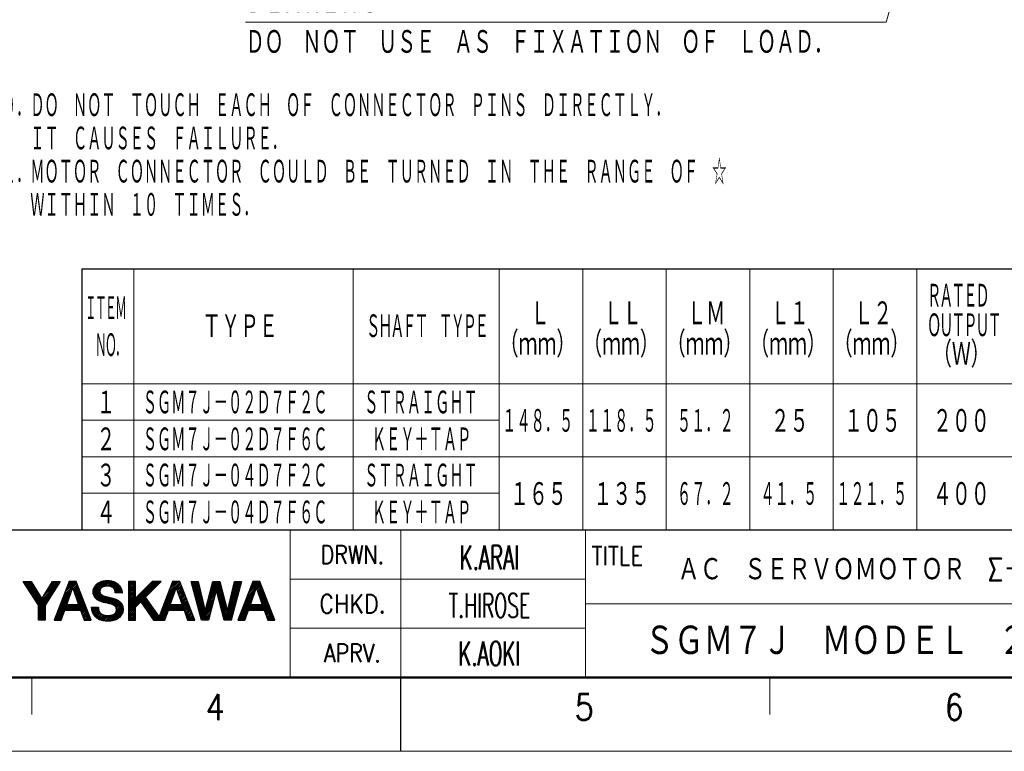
# Model space of a CAD drawing. Header units: millimetres. Extents: x 0 to 594, y 0 to 420.
# Tile 68 of 132: x 224 to 413, y 0 to 140. Entities that reach past the tile are written whole.
import ezdxf

# ---------------------------------------------------------------- set-up
doc = ezdxf.new("R2010")
doc.units = ezdxf.units.MM
doc.header["$LTSCALE"] = 0.257233
doc.layers.add('NoLayerName_001', color=7, linetype='Continuous')
doc.styles.get("Standard").update_dxf_attribs({"font": 'txt', "bigfont": 'extfont2'})
doc.dimstyles.get("Standard").update_dxf_attribs({"dimtxt": 2.5, "dimasz": 2.5, "dimexe": 1, "dimexo": 1, "dimtad": 1, "dimdec": 3, "dimzin": 0, "dimdsep": 46, "dimtxsty": 'Standard', "dimcen": 2.5, "dimadec": 3, "dimazin": 0, "dimtfac": 0.75, "dimtdec": 3, "dimtmove": 0, "dimatfit": 3, "dimfxl": 1, "dimarcsym": 0})

# ---------------------------------------------------------------- blocks, each defined once
blk = doc.blocks.new('DIM_0003')
at = {"color": 3, "linetype": 'Continuous', "lineweight": 13}
for points in [[(116.22, 49.37), (132.82, 41.43), (122.75, 6.36), (0, 6.36)], [(117.89, 47.94), (116.22, 49.37), (118.38, 48.97)]]:
    blk.add_lwpolyline(points, dxfattribs=at)
at = {"color": 3, "linetype": 'Continuous', "lineweight": 13, "width": 0.666667}
for s, height, p in [('ＢＥＡＲＩＮＧ', 4.95, (0, 7.78)), ('ＤＯ\u3000ＮＯＴ\u3000ＵＳＥ\u3000ＡＳ\u3000ＦＩＸＡＴＩＯＮ\u3000ＯＦ\u3000ＬＯＡＤ．', 4.9498, (0, 0))]:
    blk.add_text(s, height=height, dxfattribs=at).set_placement(p)
blk = doc.blocks.new('JZB_0004')
at = {"layer": 'NoLayerName_001', "color": 3, "lineweight": 13}
for s, insert, char_height, attachment_point in [('\\A1;\\W0.6000;K.ARAI', (84.82, 14.64), 3.27, 5), ("\\A1;\\W0.6383;JUN.09,'15", (237.32, 14.64), 4, 5), ('\\A1;\\W0.8333;ＡＣ\u3000ＳＥＲＶＯＭＯＴＯＲ\u3000Σ－７\u3000ＳＥＲＩＥＳ', (110.32, 13.01), 3.27, 4), ('\\A1;\\W0.5714;T.HIROSE', (84.82, 8.14), 3.27, 5), ('\\A1;\\W0.5593;900-180-717', (234.82, 4.89), 5.82, 5), ('\\A1;\\W0.8333;ＳＧＭ７Ｊ\u3000ＭＯＤＥＬ\u3000２００，４００Ｗ', (145.82, 3.26), 4.36, 5), ('\\A1;\\W0.7500;1', (0.82, 1.64), 3.27, 5), ('\\A1;\\W0.6818;√2', (6.82, 1.64), 3.27, 5), ('\\A1;\\W0.6000;K.AOKI', (84.82, 1.64), 3.27, 5)]:
    blk.add_mtext(s, dxfattribs=dict(at, insert=insert, char_height=char_height, attachment_point=attachment_point))

msp = doc.modelspace()

# ---------------------------------------------------------------- linework, layer by layer
at = {"layer": 'NoLayerName_001', "color": 7, "linetype": 'Continuous', "lineweight": 25}
for p, q in [((235.8331, 92.4268), (235.8331, 42.4268)), ((235.8331, 92.4268), (579.8331, 92.4268)), ((35.3557, 42.4268), (579.8331, 42.4268)), ((224.638, 32.527), (226.1547, 32.527)), ((227.5509, 28.0202), (224.638, 32.527)), ((224.6863, 32.4523), (224.7611, 32.527)), ((224.8041, 32.2701), (225.0611, 32.527)), ((224.9219, 32.0878), (225.3611, 32.527)), ((225.0397, 31.9056), (225.6611, 32.527)), ((225.1574, 31.7234), (225.9611, 32.527)), ((225.2752, 31.5412), (226.195, 32.4609)), ((225.393, 31.3589), (226.3085, 32.2745)), ((225.5108, 31.1767), (226.422, 32.088)), ((226.1547, 32.527), (228.1784, 29.2034)), ((227.3952, 28.2611), (231.6596, 32.5255)), ((228.1784, 29.2034), (230.2116, 32.5263)), ((228.4005, 29.5664), (231.3597, 32.5257)), ((231.7234, 32.5254), (228.8502, 28.0244)), ((228.8735, 30.3394), (231.0599, 32.5258)), ((229.3464, 31.1123), (230.7601, 32.526)), ((229.8194, 31.8853), (230.4603, 32.5262)), ((230.2116, 32.5263), (231.7234, 32.5254)), ((233.4107, 32.5254), (230.5482, 25.1121)), ((232.2477, 29.5136), (234.9239, 32.1897)), ((232.4364, 30.0023), (234.8403, 32.4061)), ((232.6251, 30.491), (234.6596, 32.5255)), ((232.8138, 30.9797), (234.3596, 32.5255)), ((233.0025, 31.4684), (234.0596, 32.5255)), ((233.1912, 31.9571), (233.7596, 32.5255)), ((233.3799, 32.4458), (233.4596, 32.5254)), ((234.7941, 32.5255), (233.4107, 32.5254)), ((237.6581, 25.113), (234.7941, 32.5255)), ((238.0251, 30.4909), (240.2076, 32.6734)), ((238.0403, 30.8061), (239.8367, 32.6025)), ((238.0515, 30.2173), (240.5279, 32.6937)), ((238.1136, 29.9794), (240.8389, 32.7047)), ((238.1345, 31.2003), (239.4041, 32.4699)), ((239.957, 31.5228), (241.1186, 32.6844)), ((240.3431, 31.609), (241.3893, 32.6551)), ((240.6754, 31.6412), (241.6355, 32.6013)), ((240.967, 31.6328), (241.8676, 32.5334)), ((241.2202, 31.586), (242.0846, 32.4504)), ((241.4528, 31.5186), (242.2909, 32.3567)), ((241.6567, 31.4225), (242.4791, 32.2449)), ((241.8293, 31.2951), (242.6605, 32.1263)), ((246.124, 32.5256), (244.8237, 32.5256)), ((244.8237, 32.5256), (244.8237, 25.112)), ((244.8237, 32.4895), (244.8598, 32.5256)), ((244.8237, 32.1895), (245.1598, 32.5256)), ((244.8237, 31.8895), (245.4598, 32.5256)), ((244.8237, 31.5895), (245.7598, 32.5256)), ((244.8237, 31.2895), (246.0598, 32.5256)), ((244.8237, 27.9894), (249.3598, 32.5256)), ((244.8237, 27.6894), (249.6598, 32.5256)), ((244.8237, 27.3894), (249.9598, 32.5256)), ((244.8237, 27.0894), (250.2598, 32.5256)), ((244.8237, 26.7894), (250.5598, 32.5256)), ((244.8237, 26.4894), (250.8598, 32.5256)), ((244.8237, 30.9895), (246.124, 32.2898)), ((246.124, 29.3208), (246.124, 32.5256)), ((249.3082, 32.5256), (246.124, 29.3208)), ((248.0573, 29.5366), (251.0282, 32.5256)), ((251.0282, 32.5256), (249.3082, 32.5256)), ((253.2521, 32.5254), (250.6674, 25.832)), ((252.115, 29.5806), (254.7537, 32.2194)), ((252.3037, 30.0694), (254.6701, 32.4358)), ((252.4924, 30.5581), (254.4598, 32.5255)), ((252.6811, 31.0468), (254.1598, 32.5255)), ((252.8699, 31.5356), (253.8598, 32.5255)), ((253.0586, 32.0243), (253.5598, 32.5255)), ((253.2473, 32.513), (253.2597, 32.5254)), ((254.6354, 32.5255), (253.2521, 32.5254)), ((257.4994, 25.113), (254.6354, 32.5255)), ((256.7889, 32.5256), (258.1186, 32.5256)), ((258.7541, 25.1121), (256.7889, 32.5256)), ((256.8038, 32.4695), (256.8599, 32.5256)), ((256.8667, 32.2323), (257.1599, 32.5256)), ((256.9295, 31.9952), (257.4599, 32.5256)), ((256.9924, 31.758), (257.7599, 32.5256)), ((257.0552, 31.5209), (258.0599, 32.5256)), ((257.1181, 31.2838), (258.165, 32.3306)), ((257.181, 31.0466), (258.2226, 32.0883)), ((258.1186, 32.5256), (259.4667, 26.8577)), ((259.4884, 26.8577), (260.9669, 32.5256)), ((260.4047, 30.3703), (262.3452, 32.3108)), ((260.5105, 30.7762), (262.26, 32.5256)), ((260.6164, 31.182), (261.96, 32.5256)), ((260.7223, 31.5879), (261.66, 32.5256)), ((260.8282, 31.9938), (261.36, 32.5256)), ((260.934, 32.3997), (261.06, 32.5256)), ((260.9669, 32.5256), (262.2893, 32.5256)), ((262.2893, 32.5256), (263.7627, 26.8577)), ((263.7892, 26.8594), (265.1337, 32.5256)), ((266.4665, 32.5256), (264.49, 25.1121)), ((264.6277, 30.3933), (266.3598, 32.1254)), ((264.7211, 30.7867), (266.46, 32.5256)), ((264.8144, 31.18), (266.16, 32.5256)), ((264.9078, 31.5733), (265.86, 32.5256)), ((265.0011, 31.9667), (265.56, 32.5256)), ((265.0944, 32.36), (265.26, 32.5256)), ((265.1337, 32.5256), (266.4665, 32.5256)), ((268.6058, 32.5254), (265.7433, 25.1121)), ((267.5024, 29.6679), (270.0926, 32.2581)), ((267.6911, 30.1567), (270.009, 32.4745)), ((267.8798, 30.6454), (269.76, 32.5255)), ((268.0685, 31.1341), (269.4599, 32.5255)), ((268.2572, 31.6228), (269.1599, 32.5255)), ((268.4459, 32.1115), (268.8599, 32.5255)), ((269.9892, 32.5255), (268.6058, 32.5254)), ((272.8531, 25.113), (269.9892, 32.5255)), ((225.6285, 30.9945), (226.5356, 31.9015)), ((225.7463, 30.8123), (226.6491, 31.7151)), ((225.8641, 30.63), (226.7626, 31.5286)), ((225.9819, 30.4478), (226.8762, 31.3421)), ((226.0997, 30.2656), (226.9897, 31.1557)), ((226.2174, 30.0834), (227.1032, 30.9692)), ((226.3352, 29.9011), (227.2168, 30.7827)), ((226.453, 29.7189), (227.3303, 30.5962)), ((226.5708, 29.5367), (227.4439, 30.4098)), ((226.6885, 29.3545), (227.5574, 30.2233)), ((227.513, 28.0789), (231.3065, 31.8724)), ((227.5509, 27.8168), (230.777, 31.0429)), ((227.5509, 27.5168), (230.2475, 30.2134)), ((231.8703, 28.5361), (233.8194, 30.4853)), ((232.059, 29.0249), (233.9837, 30.9495)), ((232.9629, 28.064), (234.0891, 31.2476)), ((234.0891, 31.2476), (234.1159, 31.2476)), ((234.1159, 31.2476), (235.2375, 28.064)), ((234.1591, 31.125), (235.0075, 31.9733)), ((234.2373, 30.9032), (235.0911, 31.7569)), ((234.3154, 30.6813), (235.1747, 31.5406)), ((234.3936, 30.4595), (235.2583, 31.3242)), ((234.4718, 30.2376), (235.3419, 31.1078)), ((234.5499, 30.0158), (235.4255, 30.8914)), ((234.6281, 29.7939), (235.5091, 30.675)), ((234.7062, 29.5721), (235.5927, 30.4586)), ((234.7844, 29.3502), (235.6763, 30.2422)), ((238.19, 29.7559), (239.3611, 30.927)), ((238.2974, 29.5632), (239.3181, 30.5839)), ((238.4233, 29.3891), (239.3712, 30.337)), ((241.9808, 31.1466), (242.8211, 31.9869)), ((242.1069, 30.9727), (242.9769, 31.8427)), ((242.192, 30.7578), (243.1094, 31.6752)), ((242.2434, 30.5092), (243.2367, 31.5025)), ((242.364, 30.3298), (243.339, 31.3048)), ((242.6636, 30.3294), (243.4314, 31.0972)), ((242.9632, 30.329), (243.4993, 30.865)), ((243.2628, 30.3285), (243.5441, 30.6098)), ((243.5623, 30.3281), (243.5698, 30.3355)), ((244.8237, 30.6895), (246.124, 31.9898)), ((244.8237, 30.3895), (246.124, 31.6898)), ((244.8237, 30.0895), (246.124, 31.3898)), ((244.8237, 29.7895), (246.124, 31.0898)), ((244.8237, 29.4895), (246.124, 30.7898)), ((244.8237, 29.1895), (246.124, 30.4898)), ((244.8237, 28.8895), (246.124, 30.1897)), ((251.7375, 28.6032), (253.6834, 30.549)), ((251.9262, 29.0919), (253.8476, 31.0133)), ((252.8041, 28.064), (253.9305, 31.2476)), ((253.9305, 31.2476), (253.9573, 31.2476)), ((253.9573, 31.2476), (255.0789, 28.064)), ((253.9898, 31.1554), (254.8373, 32.003)), ((254.0679, 30.9336), (254.9209, 31.7866)), ((254.1461, 30.7118), (255.0045, 31.5702)), ((254.2242, 30.4899), (255.0881, 31.3538)), ((254.3024, 30.2681), (255.1717, 31.1374)), ((254.3806, 30.0462), (255.2554, 30.921)), ((254.4587, 29.8244), (255.339, 30.7046)), ((254.5369, 29.6025), (255.4226, 30.4882)), ((254.615, 29.3807), (255.5062, 30.2718)), ((257.2438, 30.8095), (258.2803, 31.8459)), ((257.3067, 30.5723), (258.3379, 31.6036)), ((257.3696, 30.3352), (258.3956, 31.3612)), ((257.4324, 30.0981), (258.4532, 31.1188)), ((257.4953, 29.8609), (258.5109, 30.8765)), ((257.5581, 29.6238), (258.5685, 30.6341)), ((257.621, 29.3866), (258.6261, 30.3918)), ((259.9812, 28.7468), (261.47, 30.2356)), ((260.0871, 29.1527), (261.5802, 30.6459)), ((261.6168, 30.782), (260.0936, 25.1121)), ((260.1929, 29.5585), (262.4689, 31.8346)), ((260.2988, 29.9644), (262.4071, 32.0727)), ((261.6385, 30.782), (261.6168, 30.782)), ((263.1434, 25.1121), (261.6385, 30.782)), ((261.6548, 30.7204), (262.5308, 31.5965)), ((261.7177, 30.4833), (262.5927, 31.3583)), ((261.7807, 30.2463), (262.6546, 31.1202)), ((261.8436, 30.0092), (262.7165, 30.8821)), ((261.9065, 29.7721), (262.7784, 30.644)), ((261.9695, 29.535), (262.8403, 30.4059)), ((264.2544, 28.82), (265.9236, 30.4892)), ((264.3477, 29.2133), (266.0327, 30.8982)), ((264.4411, 29.6066), (266.1417, 31.3073)), ((264.5344, 30), (266.2508, 31.7164)), ((267.125, 28.6905), (269.0664, 30.6319)), ((267.3137, 29.1792), (269.2306, 31.0962)), ((268.1579, 28.064), (269.2842, 31.2476)), ((269.2842, 31.2476), (269.3111, 31.2476)), ((269.3111, 31.2476), (270.4326, 28.064)), ((269.3296, 31.1951), (270.1762, 32.0417)), ((269.4077, 30.9733), (270.2598, 31.8253)), ((269.4859, 30.7514), (270.3434, 31.6089)), ((269.5641, 30.5296), (270.427, 31.3925)), ((269.6422, 30.3077), (270.5106, 31.1761)), ((269.7204, 30.0859), (270.5942, 30.9597)), ((269.7985, 29.864), (270.6778, 30.7433)), ((269.8767, 29.6422), (270.7614, 30.5269)), ((269.9548, 29.4203), (270.845, 30.3105)), ((226.8063, 29.1722), (227.6709, 30.0368)), ((226.9241, 28.99), (227.7845, 29.8504)), ((227.0419, 28.8078), (227.898, 29.6639)), ((227.1597, 28.6256), (228.0115, 29.4774)), ((227.2774, 28.4433), (228.1251, 29.291)), ((227.5509, 27.2168), (229.718, 29.3839)), ((227.5509, 26.9168), (229.1885, 28.5544)), ((231.1154, 26.5813), (233.1626, 28.6284)), ((231.3042, 27.07), (233.3268, 29.0926)), ((231.4929, 27.5587), (233.491, 29.5569)), ((231.6816, 28.0474), (233.6552, 30.0211)), ((234.2967, 27.0625), (236.178, 28.9438)), ((234.5967, 27.0625), (236.2616, 28.7274)), ((234.8625, 29.1284), (235.7599, 30.0258)), ((234.8967, 27.0625), (236.3452, 28.511)), ((234.9407, 28.9065), (235.8435, 29.8094)), ((235.0189, 28.6847), (235.9272, 29.593)), ((235.097, 28.4628), (236.0108, 29.3766)), ((235.1752, 28.241), (236.0944, 29.1602)), ((238.564, 29.2298), (239.4852, 30.151)), ((238.7301, 29.0959), (239.6399, 30.0057)), ((238.9012, 28.967), (239.8269, 29.8927)), ((239.0991, 28.8649), (240.0296, 29.7954)), ((239.2971, 28.7629), (240.249, 29.7148)), ((239.5193, 28.6851), (240.481, 29.6468)), ((239.7415, 28.6073), (240.7193, 29.5851)), ((239.9786, 28.5444), (240.9599, 29.5257)), ((240.2204, 28.4862), (241.2011, 29.4669)), ((240.4631, 28.4289), (241.4403, 29.4061)), ((240.712, 28.3778), (241.6775, 29.3432)), ((240.9548, 28.3206), (241.9147, 29.2804)), ((241.1951, 28.2609), (242.1401, 29.2059)), ((241.434, 28.1998), (242.3592, 29.125)), ((241.6521, 28.1179), (242.5705, 29.0363)), ((241.8695, 28.0352), (242.7659, 28.9317)), ((242.0565, 27.9223), (242.9532, 28.819)), ((242.2235, 27.7893), (243.1216, 28.6873)), ((242.3573, 27.623), (243.2762, 28.542)), ((242.4427, 27.4084), (243.4147, 28.3804)), ((244.8237, 28.5894), (246.124, 29.8897)), ((244.8237, 28.2894), (246.124, 29.5897)), ((246.124, 27.5914), (247.1738, 28.6476)), ((247.1738, 28.6476), (249.6108, 25.1121)), ((247.2179, 28.5836), (248.1042, 29.4699)), ((247.3403, 28.406), (248.2282, 29.294)), ((247.4627, 28.2285), (248.3522, 29.118)), ((247.5852, 28.0509), (248.4762, 28.942)), ((247.7076, 27.8733), (248.6002, 28.766)), ((247.83, 27.6957), (248.7242, 28.59)), ((247.9524, 27.5181), (248.8483, 28.414)), ((250.6674, 25.832), (248.0573, 29.5366)), ((250.9826, 26.6483), (253.0263, 28.692)), ((251.1713, 27.137), (253.1906, 29.1562)), ((251.3601, 27.6257), (253.3548, 29.6205)), ((251.5488, 28.1145), (253.5191, 30.0848)), ((254.0969, 27.0625), (256.0078, 28.9735)), ((254.3969, 27.0625), (256.0914, 28.7571)), ((254.6932, 29.1589), (255.5898, 30.0554)), ((254.6969, 27.0625), (256.1751, 28.5407)), ((254.7714, 28.937), (255.6734, 29.839)), ((254.8495, 28.7152), (255.757, 29.6227)), ((254.9277, 28.4933), (255.8406, 29.4063)), ((254.9969, 27.0625), (256.2587, 28.3243)), ((255.0059, 28.2715), (255.9242, 29.1899)), ((257.6839, 29.1495), (258.6838, 30.1494)), ((257.7467, 28.9124), (258.7414, 29.9071)), ((257.8096, 28.6752), (258.7991, 29.6647)), ((257.8725, 28.4381), (258.8567, 29.4223)), ((257.9353, 28.2009), (258.9144, 29.18)), ((257.9982, 27.9638), (258.972, 28.9376)), ((258.0611, 27.7267), (259.0297, 28.6953)), ((258.1239, 27.4895), (259.0873, 28.4529)), ((259.5577, 27.1233), (261.0293, 28.5948)), ((259.6636, 27.5292), (261.1395, 29.005)), ((259.7694, 27.935), (261.2497, 29.4152)), ((259.8753, 28.3409), (261.3598, 29.8254)), ((262.0324, 29.298), (262.9022, 30.1678)), ((262.0953, 29.0609), (262.9641, 29.9297)), ((262.1582, 28.8238), (263.026, 29.6916)), ((262.2212, 28.5867), (263.0879, 29.4535)), ((262.2841, 28.3497), (263.1498, 29.2154)), ((262.347, 28.1126), (263.2117, 28.9773)), ((262.4099, 27.8755), (263.2736, 28.7392)), ((262.4729, 27.6384), (263.3355, 28.5011)), ((262.9133, 25.9789), (265.3783, 28.4438)), ((263.8811, 27.2466), (265.4874, 28.8529)), ((263.9744, 27.6399), (265.5964, 29.262)), ((264.0677, 28.0333), (265.7055, 29.671)), ((264.1611, 28.4266), (265.8145, 30.0801)), ((266.1815, 26.247), (268.2452, 28.3107)), ((266.3702, 26.7357), (268.4095, 28.775)), ((266.5589, 27.2244), (268.5737, 29.2392)), ((266.7476, 27.7131), (268.7379, 29.7035)), ((266.9363, 28.2018), (268.9022, 30.1677)), ((269.697, 27.0625), (271.4303, 28.7957)), ((269.997, 27.0625), (271.5139, 28.5794)), ((270.033, 29.1985), (270.9286, 30.0941)), ((270.1111, 28.9766), (271.0122, 29.8777)), ((270.1893, 28.7548), (271.0958, 29.6613)), ((270.2674, 28.5329), (271.1794, 29.4449)), ((270.297, 27.0625), (271.5975, 28.363)), ((270.3456, 28.3111), (271.263, 29.2285)), ((270.4237, 28.0892), (271.3467, 29.0121)), ((227.5509, 25.112), (227.5509, 28.0202)), ((227.5509, 26.6168), (228.8502, 27.9161)), ((227.5509, 26.3168), (228.8502, 27.6161)), ((227.5509, 26.0168), (228.8502, 27.3161)), ((227.5509, 25.7168), (228.8502, 27.0161)), ((227.5509, 25.4168), (228.8502, 26.7161)), ((227.5509, 25.1168), (228.8502, 26.4161)), ((228.8502, 28.0244), (228.8502, 25.112)), ((230.5493, 25.1152), (233.4982, 28.064)), ((230.738, 25.6039), (233.1982, 28.064)), ((230.8463, 25.1121), (232.5056, 26.7714)), ((230.9267, 26.0926), (232.9983, 28.1642)), ((231.9187, 25.1121), (232.6086, 27.0625)), ((232.6086, 27.0625), (235.5904, 27.0625)), ((232.7967, 27.0625), (233.7982, 28.064)), ((235.2375, 28.064), (232.9629, 28.064)), ((233.0967, 27.0625), (234.0982, 28.064)), ((233.3967, 27.0625), (234.3982, 28.064)), ((233.6967, 27.0625), (234.6982, 28.064)), ((233.9967, 27.0625), (234.9982, 28.064)), ((235.1967, 27.0625), (236.4288, 28.2946)), ((235.4967, 27.0625), (236.5124, 28.0782)), ((235.5904, 27.0625), (236.2771, 25.113)), ((235.6441, 26.9099), (236.596, 27.8618)), ((235.7223, 26.6881), (236.6796, 27.6454)), ((235.8004, 26.4662), (236.7632, 27.429)), ((235.8786, 26.2444), (236.8468, 27.2127)), ((235.9567, 26.0225), (236.9305, 26.9963)), ((236.0349, 25.8007), (237.0141, 26.7799)), ((236.113, 25.5788), (237.0977, 26.5635)), ((237.7327, 27.4985), (237.8201, 27.5859)), ((237.7614, 27.2272), (238.1201, 27.5859)), ((237.7998, 26.9656), (238.4201, 27.5859)), ((237.8701, 26.7359), (238.7201, 27.5859)), ((237.9443, 26.5101), (239.0201, 27.5859)), ((238.0492, 26.315), (239.057, 27.3228)), ((238.1547, 26.1205), (239.103, 27.0688)), ((238.2884, 25.9542), (239.1848, 26.8505)), ((238.4222, 25.788), (239.3001, 26.6659)), ((238.5827, 25.6485), (239.4352, 26.501)), ((240.8693, 24.935), (243.6978, 27.7636)), ((241.1948, 24.9605), (243.7455, 27.5112)), ((241.5327, 24.9985), (243.7694, 27.2352)), ((241.9126, 25.0783), (243.757, 26.9227)), ((242.3629, 25.2287), (243.6671, 26.5328)), ((242.4025, 26.7682), (243.6305, 27.9962)), ((242.4664, 27.1321), (243.5285, 28.1943)), ((244.8237, 26.1894), (246.124, 27.4897)), ((244.8237, 25.8894), (246.124, 27.1897)), ((244.8237, 25.5894), (246.124, 26.8897)), ((244.8237, 25.2894), (246.124, 26.5897)), ((246.124, 25.112), (246.124, 27.5914)), ((248.0748, 27.3405), (248.9723, 28.238)), ((248.1972, 27.1629), (249.0963, 28.062)), ((248.3196, 26.9853), (249.2203, 27.886)), ((248.442, 26.8077), (249.3443, 27.71)), ((248.5644, 26.6301), (249.4683, 27.534)), ((248.6869, 26.4525), (249.5923, 27.358)), ((248.8093, 26.2749), (249.7163, 27.182)), ((248.9317, 26.0974), (249.8403, 27.006)), ((249.0541, 25.9198), (249.9643, 26.83)), ((249.1765, 25.7422), (250.0883, 26.654)), ((249.2989, 25.5646), (250.2123, 26.478)), ((250.0465, 25.1121), (252.9984, 28.064)), ((250.3465, 25.1121), (253.2984, 28.064)), ((250.6465, 25.1121), (252.3696, 26.8352)), ((250.7939, 26.1596), (252.862, 28.2277)), ((251.76, 25.1121), (252.45, 27.0625)), ((252.45, 27.0625), (255.4317, 27.0625)), ((252.5969, 27.0625), (253.5984, 28.064)), ((255.0789, 28.064), (252.8041, 28.064)), ((252.8969, 27.0625), (253.8984, 28.064)), ((253.1969, 27.0625), (254.1984, 28.064)), ((253.4969, 27.0625), (254.4984, 28.064)), ((253.7969, 27.0625), (254.7984, 28.064)), ((255.2969, 27.0625), (256.3423, 28.1079)), ((255.4317, 27.0625), (256.1185, 25.113)), ((255.4748, 26.9404), (256.4259, 27.8915)), ((255.5529, 26.7185), (256.5095, 27.6751)), ((255.6311, 26.4967), (256.5931, 27.4587)), ((255.7092, 26.2748), (256.6767, 27.2423)), ((255.7874, 26.053), (256.7603, 27.0259)), ((255.8655, 25.8311), (256.8439, 26.8095)), ((255.9437, 25.6093), (256.9275, 26.5931)), ((258.1868, 27.2524), (259.1449, 28.2105)), ((258.2496, 27.0152), (259.2026, 27.9682)), ((258.3125, 26.7781), (259.2602, 27.7258)), ((258.3754, 26.541), (259.3179, 27.4835)), ((258.4382, 26.3038), (259.3755, 27.2411)), ((258.5011, 26.0667), (259.4332, 26.9988)), ((258.564, 25.8295), (260.9191, 28.1846)), ((258.6268, 25.5924), (260.8089, 27.7744)), ((258.6897, 25.3553), (260.6987, 27.3642)), ((258.7525, 25.1181), (260.5885, 26.954)), ((259.0466, 25.1121), (260.4783, 26.5438)), ((259.4667, 26.8577), (259.4884, 26.8577)), ((262.5358, 27.4013), (263.3974, 28.263)), ((262.5987, 27.1643), (263.4593, 28.0249)), ((262.6616, 26.9272), (263.5212, 27.7868)), ((262.7246, 26.6901), (263.5831, 27.5487)), ((262.7875, 26.453), (263.645, 27.3106)), ((262.8504, 26.216), (263.7069, 27.0725)), ((262.9763, 25.7418), (265.2692, 28.0348)), ((263.0392, 25.5047), (265.1602, 27.6257)), ((263.1021, 25.2677), (265.0511, 27.2167)), ((263.2466, 25.1121), (264.9421, 26.8076)), ((263.7627, 26.8577), (263.7892, 26.8594)), ((265.804, 25.2696), (268.5985, 28.064)), ((265.9466, 25.1121), (267.7526, 26.9181)), ((265.9928, 25.7583), (268.2985, 28.064)), ((266.2466, 25.1121), (267.5883, 26.4538)), ((267.1136, 25.1121), (267.8037, 27.0625)), ((267.8037, 27.0625), (270.7854, 27.0625)), ((267.897, 27.0625), (268.8985, 28.064)), ((270.4326, 28.064), (268.1579, 28.064)), ((268.197, 27.0625), (269.1985, 28.064)), ((268.497, 27.0625), (269.4985, 28.064)), ((268.797, 27.0625), (269.7985, 28.064)), ((269.097, 27.0625), (270.0986, 28.064)), ((269.397, 27.0625), (270.3986, 28.064)), ((270.597, 27.0625), (271.6811, 28.1466)), ((270.7854, 27.0625), (271.4723, 25.113)), ((270.8145, 26.98), (271.7647, 27.9302)), ((270.8927, 26.7581), (271.8483, 27.7138)), ((270.9708, 26.5363), (271.9319, 27.4974)), ((271.049, 26.3145), (272.0155, 27.281)), ((271.1272, 26.0926), (272.0991, 27.0646)), ((271.2053, 25.8708), (272.1827, 26.8482)), ((271.2835, 25.6489), (272.2663, 26.6318)), ((228.8502, 25.112), (227.5509, 25.112)), ((227.8461, 25.112), (228.8502, 26.1161)), ((228.1461, 25.112), (228.8502, 25.8161)), ((228.4461, 25.112), (228.8502, 25.5161)), ((228.7461, 25.112), (228.8502, 25.2161)), ((230.5482, 25.1121), (231.9187, 25.1121)), ((231.1463, 25.1121), (232.3414, 26.3073)), ((231.4463, 25.1121), (232.1772, 25.8431)), ((231.7463, 25.1121), (232.013, 25.3789)), ((236.1912, 25.357), (237.1813, 26.3471)), ((236.2693, 25.1351), (237.2649, 26.1307)), ((236.2771, 25.113), (237.6581, 25.113)), ((236.5472, 25.113), (237.3485, 25.9143)), ((236.8472, 25.113), (237.4321, 25.6979)), ((237.1472, 25.113), (237.5157, 25.4815)), ((237.4472, 25.113), (237.5993, 25.2651)), ((238.744, 25.5097), (239.5879, 26.3537)), ((238.9299, 25.3957), (239.776, 26.2418)), ((239.1188, 25.2846), (239.9797, 26.1455)), ((239.3302, 25.1959), (240.2052, 26.071)), ((239.5478, 25.1136), (240.4634, 26.0292)), ((239.785, 25.0507), (240.7357, 26.0014)), ((240.0333, 24.9991), (241.0529, 26.0186)), ((240.2976, 24.9633), (241.3845, 26.0502)), ((240.5795, 24.9453), (241.7965, 26.1623)), ((243.1359, 25.7016), (243.2466, 25.8123)), ((244.8237, 25.112), (246.124, 25.112)), ((244.9463, 25.112), (246.124, 26.2897)), ((245.2463, 25.112), (246.124, 25.9897)), ((245.5463, 25.112), (246.124, 25.6897)), ((245.8463, 25.112), (246.124, 25.3897)), ((249.4213, 25.387), (250.3363, 26.302)), ((249.5437, 25.2094), (250.4603, 26.126)), ((249.6108, 25.1121), (251.76, 25.1121)), ((249.7465, 25.1121), (250.5843, 25.95)), ((250.9465, 25.1121), (252.2053, 26.371)), ((251.2465, 25.1121), (252.0411, 25.9067)), ((251.5465, 25.1121), (251.8768, 25.4425)), ((256.0218, 25.3874), (257.0111, 26.3768)), ((256.1, 25.1656), (257.0948, 26.1604)), ((256.1185, 25.113), (257.4994, 25.113)), ((256.3474, 25.113), (257.1784, 25.944)), ((256.6474, 25.113), (257.262, 25.7276)), ((256.9474, 25.113), (257.3456, 25.5112)), ((257.2474, 25.113), (257.4292, 25.2948)), ((260.0936, 25.1121), (258.7541, 25.1121)), ((259.3466, 25.1121), (260.3681, 26.1336)), ((259.6466, 25.1121), (260.2579, 25.7234)), ((259.9466, 25.1121), (260.1477, 25.3132)), ((264.49, 25.1121), (263.1434, 25.1121)), ((263.5466, 25.1121), (264.833, 26.3985)), ((263.8466, 25.1121), (264.7239, 25.9895)), ((264.1466, 25.1121), (264.6149, 25.5804)), ((264.4466, 25.1121), (264.5058, 25.1713)), ((265.7433, 25.1121), (267.1136, 25.1121)), ((266.5466, 25.1121), (267.4241, 25.9896)), ((266.8466, 25.1121), (267.2598, 25.5253)), ((271.3617, 25.4271), (272.3499, 26.4154)), ((271.4398, 25.2053), (272.4335, 26.199)), ((271.4723, 25.113), (272.8531, 25.113)), ((271.6476, 25.113), (272.5171, 25.9826)), ((271.9476, 25.113), (272.6007, 25.7662)), ((272.2476, 25.113), (272.6843, 25.5498)), ((272.5476, 25.113), (272.768, 25.3334)), ((272.8476, 25.113), (272.8516, 25.117)), ((296.9877, 0), (296.9877, 14.1423))]:
    msp.add_line(p, q, dxfattribs=at)
at = {"layer": 'NoLayerName_001', "color": 2, "linetype": 'Continuous', "lineweight": 13}
for p, q in [((245.8331, 92.4268), (245.8331, 56.4268)), ((287.8331, 92.4268), (287.8331, 42.4268)), ((315.8331, 92.4268), (315.8331, 42.4268)), ((331.8331, 92.4268), (331.8331, 42.4268)), ((347.8331, 92.4268), (347.8331, 42.4268)), ((363.8331, 92.4268), (363.8331, 42.4268)), ((379.8331, 92.4268), (379.8331, 42.4268)), ((395.8331, 92.4268), (395.8331, 42.4268)), ((245.8331, 75.4268), (245.8331, 42.4268)), ((235.8331, 70.4268), (579.8331, 70.4268)), ((235.8331, 63.4268), (315.8331, 63.4268)), ((235.8331, 56.4268), (431.8331, 56.4268)), ((235.8331, 49.4268), (315.8331, 49.4268)), ((275.7743, 42.4268), (275.7743, 14.1423)), ((296.9877, 14.1423), (296.9877, 42.4268)), ((332.3434, 14.1423), (332.3434, 42.4268)), ((332.3434, 32.9986), (275.7743, 32.9986)), ((469.5234, 28.2845), (332.3434, 28.2845)), ((332.3434, 23.5734), (275.7743, 23.5734)), ((226.2763, 14.1423), (226.2763, 7.0711)), ((367.6991, 14.1423), (367.6991, 7.0711))]:
    msp.add_line(p, q, dxfattribs=at)
at = {"layer": 'NoLayerName_001', "color": 7, "linetype": 'Continuous', "lineweight": 50}
msp.add_line((579.8331, 14.1423), (35.3557, 14.1423), dxfattribs=at)
at = {"layer": 'NoLayerName_001', "color": 7, "linetype": 'Continuous', "lineweight": 13}
msp.add_line((593.9754, 0), (0, 0), dxfattribs=at)
at = {"layer": 'NoLayerName_001', "color": 7, "linetype": 'Continuous', "lineweight": 25}
for points in [[(238.0207, 30.5894), (238.0233, 30.6765), (238.0339, 30.7906), (238.0526, 30.9093), (238.0793, 31.0296), (238.1136, 31.1495), (238.1553, 31.2677), (238.204, 31.3831), (238.2594, 31.4951), (238.3213, 31.6032), (238.3896, 31.7071), (238.4642, 31.8065), (238.5449, 31.9015), (238.6317, 31.9917), (238.7248, 32.0773), (238.824, 32.158), (238.9297, 32.2339), (239.0418, 32.3048), (239.1607, 32.3706), (239.2864, 32.4313), (239.4193, 32.4865), (239.5596, 32.5363), (239.7077, 32.5803), (239.8637, 32.6184), (240.028, 32.6502), (240.201, 32.6756), (240.3829, 32.6941), (240.5742, 32.7055), (240.7752, 32.7094), (240.9497, 32.7055), (241.1206, 32.6939), (241.2875, 32.6747), (241.4502, 32.6482), (241.5311, 32.632), (241.6869, 32.5947), (241.8378, 32.5506), (241.9836, 32.4999), (242.1241, 32.4427), (242.259, 32.3795), (242.3881, 32.3103), (242.5113, 32.2355), (242.6283, 32.1554), (242.739, 32.07), (242.8432, 31.9799), (242.9409, 31.8851), (243.0319, 31.7859), (243.1161, 31.6826), (243.1934, 31.5753), (243.2638, 31.4644), (243.3271, 31.35), (243.3832, 31.2322), (243.4322, 31.1113), (243.474, 30.9874), (243.5083, 30.8607), (243.5353, 30.7313), (243.5547, 30.5993), (243.5664, 30.4649), (243.5705, 30.3281), (242.2638, 30.33), (242.2601, 30.441), (242.2488, 30.5474), (242.2404, 30.5988), (242.2302, 30.649), (242.2045, 30.7459), (242.1721, 30.8383), (242.133, 30.9261), (242.0874, 31.0095), (242.0353, 31.0885), (241.9767, 31.163), (241.9118, 31.233), (241.8405, 31.2983), (241.7628, 31.3589), (241.6787, 31.4145), (241.5882, 31.4649), (241.4916, 31.5097), (241.3888, 31.5486), (241.2801, 31.5814), (241.1659, 31.6076), (241.0463, 31.6268), (240.922, 31.6389), (240.7934, 31.6434), (240.7829, 31.6434), (240.6204, 31.6404), (240.4586, 31.6304), (240.3132, 31.6142), (240.1826, 31.5924), (240.0654, 31.5653), (239.9602, 31.5335), (239.8659, 31.4973), (239.7813, 31.4569), (239.7056, 31.4124), (239.6379, 31.3638), (239.5774, 31.311), (239.5498, 31.283), (239.5237, 31.2538), (239.4766, 31.1921), (239.4357, 31.1255), (239.4007, 31.0537), (239.3716, 30.976), (239.3484, 30.8915), (239.3314, 30.7996), (239.3208, 30.6993), (239.3171, 30.5894), (239.321, 30.5157), (239.3324, 30.4451), (239.3511, 30.3774), (239.3772, 30.3121), (239.4107, 30.2488), (239.4521, 30.1873), (239.5018, 30.1272), (239.5604, 30.0686), (239.6286, 30.0112), (239.7071, 29.9552), (239.7969, 29.9005), (239.8988, 29.8474), (240.0137, 29.796), (240.1427, 29.7464), (240.2869, 29.6986), (240.4483, 29.6525), (240.6326, 29.606), (240.633, 29.6059), (240.7752, 29.5707), (241.0069, 29.5122), (241.1903, 29.4685), (241.5168, 29.3902), (241.7673, 29.3253), (241.9812, 29.2635), (242.1707, 29.202), (242.3415, 29.1394), (242.4968, 29.0749), (242.6388, 29.0083), (242.769, 28.9392), (242.8886, 28.8675), (242.9986, 28.793), (243.0996, 28.7156), (243.1924, 28.6351), (243.2775, 28.5514), (243.3553, 28.4642), (243.426, 28.3733), (243.4901, 28.2785), (243.5477, 28.1795), (243.5989, 28.0759), (243.6438, 27.9673), (243.6823, 27.8535), (243.7143, 27.734), (243.7396, 27.6082), (243.7581, 27.476), (243.7695, 27.3369), (243.7733, 27.1905), (243.7694, 27.0507), (243.7646, 26.9827), (243.7579, 26.9161), (243.7391, 26.7867), (243.7132, 26.6621), (243.6803, 26.5421), (243.6405, 26.4266), (243.594, 26.3152), (243.5407, 26.2079), (243.4807, 26.1043), (243.4137, 26.0045), (243.3399, 25.9084), (243.259, 25.8157), (243.1708, 25.7267), (243.0752, 25.6412), (242.972, 25.5594), (242.861, 25.4814), (242.7421, 25.4073), (242.615, 25.3373), (242.4798, 25.2717), (242.3364, 25.2108), (242.1848, 25.1549), (242.0253, 25.1044), (241.8582, 25.0596), (241.6841, 25.021), (241.5036, 24.9889), (241.3178, 24.9637), (241.1281, 24.9458), (240.936, 24.9355), (240.7752, 24.9328), (240.577, 24.9366), (240.3864, 24.9481), (240.2032, 24.9668), (240.0273, 24.9926), (239.8584, 25.0251), (239.6964, 25.0643), (239.5413, 25.1097), (239.3929, 25.1613), (239.251, 25.2188), (239.1157, 25.2821), (238.9866, 25.3509), (238.8638, 25.4253), (238.7471, 25.5051), (238.6365, 25.5901), (238.532, 25.6803), (238.4335, 25.7755), (238.341, 25.8758), (238.2546, 25.9811), (238.1743, 26.0911), (238.1002, 26.206), (238.0324, 26.3255)], [(238.0324, 26.3255), (237.971, 26.4495), (237.9162, 26.578), (237.8681, 26.7106), (237.8268, 26.8472), (237.7927, 26.9875), (237.7657, 27.1313), (237.7462, 27.2781), (237.7343, 27.4275), (237.73, 27.5791), (237.73, 27.5859), (239.0312, 27.5859), (239.0351, 27.457), (239.0464, 27.3342), (239.0649, 27.2174), (239.0903, 27.1063), (239.1056, 27.0528), (239.1224, 27.0007), (239.161, 26.9006), (239.2058, 26.8058), (239.2569, 26.7161), (239.314, 26.6314), (239.3773, 26.5515), (239.4467, 26.4765), (239.5223, 26.4064), (239.6041, 26.3411), (239.6922, 26.2809), (239.7867, 26.2257), (239.8876, 26.1759), (239.9949, 26.1317), (240.1087, 26.0933), (240.2288, 26.0612), (240.3551, 26.0355), (240.4873, 26.0166), (240.6251, 26.0049), (240.7681, 26.0007), (240.7752, 26.0007), (240.9661, 26.0044), (241.1401, 26.0153), (241.2986, 26.0326), (241.4427, 26.0558), (241.5735, 26.0844), (241.692, 26.118), (241.7993, 26.1562), (241.8962, 26.1987), (241.9836, 26.2453), (242.024, 26.2702), (242.0623, 26.296), (242.1327, 26.3504), (242.1954, 26.4086), (242.2509, 26.4706), (242.2999, 26.5368), (242.3425, 26.6074), (242.379, 26.6828), (242.4095, 26.7635), (242.4341, 26.8502), (242.4525, 26.9437), (242.4647, 27.0448), (242.4703, 27.1548), (242.4707, 27.1905), (242.467, 27.2829), (242.4564, 27.3676), (242.439, 27.4462), (242.4151, 27.5196), (242.3843, 27.5889), (242.3663, 27.6223), (242.3465, 27.6549), (242.3012, 27.7177), (242.248, 27.778), (242.1858, 27.8364), (242.1135, 27.8933), (242.0297, 27.9491), (241.9327, 28.0041), (241.8203, 28.0586), (241.6899, 28.1129), (241.5385, 28.1673), (241.3622, 28.2221), (241.156, 28.2779), (240.9135, 28.3352), (240.7845, 28.3629), (240.5335, 28.4144), (240.2514, 28.474), (240.0192, 28.5285), (239.8147, 28.5829), (239.6303, 28.639), (239.4621, 28.6973), (239.3078, 28.7583), (239.1659, 28.822), (239.0351, 28.8887), (238.9146, 28.9584), (238.8035, 29.0311), (238.7013, 29.1068), (238.6073, 29.1857), (238.5212, 29.2678), (238.4424, 29.3533), (238.3708, 29.4424), (238.306, 29.5352), (238.2478, 29.6321), (238.1961, 29.7332), (238.1509, 29.8389), (238.1122, 29.9495), (238.08, 30.0654), (238.0545, 30.1869), (238.0359, 30.3146), (238.0245, 30.4487), (238.0207, 30.5894)]]:
    msp.add_lwpolyline(points, dxfattribs=at)

# ---------------------------------------------------------------- block references
at = {"layer": 'NoLayerName_001', "color": 3, "linetype": 'Continuous', "lineweight": 13}
msp.add_blockref('DIM_0003', (267.2393, 133.351), dxfattribs=at)
at = {"layer": 'NoLayerName_001', "xscale": 1.414227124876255, "yscale": 1.414227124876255, "zscale": 1.414227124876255}
msp.add_blockref('JZB_0004', (194.0072, 16.4262), dxfattribs=at)

# ---------------------------------------------------------------- texts
at = {"layer": 'NoLayerName_001', "color": 3, "lineweight": 13, "char_height": 4.949795, "attachment_point": 7}
for s, insert, line_spacing_factor in [('\\A1;\\W0.5000;\\LＮＯＴＥＳ\\l\\P\u3000１．ＡＬＬ\u3000ＤＩＭＥＮＳＩＯＮＳ\u3000ＡＲＥ\u3000ＩＮ\u3000ＭＩＬＬＩＭＥＴＥＲＳ．\\P\u3000２．ＭＯＴＯＲ\u3000ＳＰＥＣＩＦＩＣＡＴＩＯＮＳ\u3000\u3000：９００－１７２－６０３\\P\u3000３．ＥＮＣＯＤＥＲ\u3000ＳＰＥＣＩＦＩＣＡＴＩＯＮＳ：９００－１７２－５０１（２４ＢＩＴ\u3000ＡＢＳＯＬＵＴＥ）\\P\u3000４．ＨＯＬＤＩＮＧ\u3000ＢＲＡＫＥ\u3000ＣＡＮＮＮＯＴ\u3000ＢＥ\u3000ＵＳＥＤ\u3000ＴＯ\u3000ＳＴＯＰ\u3000ＭＯＴＯＲ．\\P\u3000５．ＶＩＢＲＡＴＩＯＮ：１５μｍ\u3000ＯＲ\u3000ＢＥＬＯＷ\u3000ＡＴ\u3000ＲＡＴＥＤ\u3000ＳＰＥＥＤ．\\P\u3000６．ＭＯＴＯＲ\u3000ＣＡＢＬＥ\u3000ＡＮＤ\u3000ＥＮＣＯＤＥＲ\u3000ＣＡＢＬＥ\u3000ＡＲＥ\u3000ＯＰＴＩＯＮＡＬ．\\P\u3000７．ＲＥＡＤ\u3000ＡＮＤ\u3000ＵＮＤＥＲＳＴＡＮＤ\u3000ＤＯＣＵＭＥＮＴ\u3000ＰＡＣＫＥＤ\u3000ＷＩＴＨ\u3000ＭＯＴＯＲ\\P\u3000\u3000\u3000（ＳＡＦＥＴＹ\u3000ＰＲＥＣＡＵＴＩＯＮＳ），ＡＮＤ\u3000ＢＥ\u3000ＣＡＲＥＦＵＬ\u3000ＵＳＩＮＧ\u3000ＭＯＴＯＲ．\\P\u3000８．ＤＥＧＲＥＥＳ\u3000ＯＦ\u3000ＰＲＯＴＥＣＴＩＯＮ：ＩＰ６７\u3000ＥＸＣＥＰＴ\u3000ＦＯＲ\u3000ＳＨＡＦＴ\u3000ＯＰＥＮＩＮＧ．\\P\u3000\u3000\u3000ＭＵＳＴ\u3000ＵＳＥ\u3000ＳＰＥＣＩＦＩＥＤ\u3000ＣＯＮＮＥＣＴＯＲＳ\u3000ＦＯＲ\u3000ＭＯＴＯＲ．\\P\u3000９．ＡＴ\u3000ＴＨＥ\u3000ＴＩＭＥ\u3000ＯＦ\u3000ＤＥＬＩＶＥＲＹ\u3000ＯＦ\u3000ＭＯＴＯＲ，\u3000ＥＡＣＨ\u3000ＯＦ\u3000ＣＯＮＮＥＣＴＯＲＳ\\P\u3000\u3000\u3000ＡＲＥ\u3000ＡＴＴＡＣＨＥＤ\u3000ＰＲＯＴＥＣＴＩＶＥ\u3000ＰＡＲＴＳ．\u3000ＰＬＥＡＳＥ\u3000ＲＥＭＯＶＥ\u3000ＴＨＥＭ\\P\u3000\u3000\u3000ＢＥＦＯＲＥ\u3000ＡＴＴＡＣＨＩＮＧ\u3000ＣＡＢＬＥＳ．', (41.8632, 44.8505), 0.771429), ('\\A1;\\W0.5000;１０．ＤＯ\u3000ＮＯＴ\u3000ＴＯＵＣＨ\u3000ＥＡＣＨ\u3000ＯＦ\u3000ＣＯＮＮＥＣＴＯＲ\u3000ＰＩＮＳ\u3000ＤＩＲＥＣＴＬＹ．\\P\u3000\u3000\u3000ＩＴ\u3000ＣＡＵＳＥＳ\u3000ＦＡＩＬＵＲＥ．\\P１１．ＭＯＴＯＲ\u3000ＣＯＮＮＥＣＴＯＲ\u3000ＣＯＵＬＤ\u3000ＢＥ\u3000ＴＵＲＮＥＤ\u3000ＩＮ\u3000ＴＨＥ\u3000ＲＡＮＧＥ\u3000ＯＦ\u3000☆\\P\u3000\u3000\u3000ＷＩＴＨＩＮ\u3000１０\u3000ＴＩＭＥＳ．', (217.8147, 102.1267), 0.771429), ('\\A1;\\W0.5000;\\T0.7500;ＲＡＴＥＤ\\PＯＵＴＰＵＴ', (397.8288, 79.0632), 0.685714), ('\\A1;\\W0.4167;\\T0.8000;ＩＴＥＭ\\P\u3000ＮＯ．', (236.4378, 75.2491), 0.857143)]:
    msp.add_mtext(s, dxfattribs=dict(at, insert=insert, line_spacing_factor=line_spacing_factor))
for s, insert in [('\\A1;\\W0.6667;Ｌ', (321.8532, 81.3558)), ('\\A1;\\W0.6667;ＬＬ', (335.8733, 81.3558)), ('\\A1;\\W0.6667;ＬＭ', (351.8733, 81.3558)), ('\\A1;\\W0.6667;Ｌ１', (367.8733, 81.3558)), ('\\A1;\\W0.6667;Ｌ２', (383.8733, 81.3558)), ('\\A1;\\W0.6667;ＴＹＰＥ', (258.9134, 78.8809)), ('\\A1;\\W0.5000;\\T0.7500;ＳＨＡＦＴ\u3000ＴＹＰＥ', (290.3248, 78.8809)), ('\\A1;\\W0.6667;（ｍｍ）', (315.9134, 75.4061)), ('\\A1;\\W0.6667;（ｍｍ）', (331.9134, 75.4061)), ('\\A1;\\W0.6667;（ｍｍ）', (347.9134, 75.4061)), ('\\A1;\\W0.6667;（ｍｍ）', (363.9134, 75.4061)), ('\\A1;\\W0.6667;（ｍｍ）', (379.9134, 75.4061)), ('\\A1;\\W0.6667;（Ｗ）', (398.9425, 73.4784)), ('\\A1;\\W0.6667;１', (238.6652, 64.2739)), ('\\A1;\\W0.5000;ＳＧＭ７Ｊ－０２Ｄ７Ｆ２Ｃ', (247.5338, 64.2739)), ('\\A1;\\W0.5000;ＳＴＲＡＩＧＨＴ', (289.9536, 64.2739)), ('\\A1;\\W0.5000;１４８．５', (316.4084, 60.7389)), ('\\A1;\\W0.5000;１１８．５', (332.4084, 60.7389)), ('\\A1;\\W0.5000;５１．２', (349.8934, 60.7389)), ('\\A1;\\W0.6667;２５', (367.8733, 60.7389)), ('\\A1;\\W0.6667;１０５', (381.8934, 60.7389)), ('\\A1;\\W0.6667;２００', (398.9425, 60.7389)), ('\\A1;\\W0.6667;２', (238.6652, 57.2039)), ('\\A1;\\W0.5000;ＳＧＭ７Ｊ－０２Ｄ７Ｆ６Ｃ', (247.5338, 57.2039)), ('\\A1;\\W0.5000;ＫＥＹ＋ＴＡＰ', (291.4386, 57.2039)), ('\\A1;\\W0.6667;３', (238.6652, 50.2739)), ('\\A1;\\W0.5000;ＳＧＭ７Ｊ－０４Ｄ７Ｆ２Ｃ', (247.5338, 50.2739)), ('\\A1;\\W0.5000;ＳＴＲＡＩＧＨＴ', (289.9536, 50.2739)), ('\\A1;\\W0.6667;１６５', (317.8934, 46.7389)), ('\\A1;\\W0.6667;１３５', (333.8934, 46.7389)), ('\\A1;\\W0.5000;６７．２', (349.8934, 46.7389)), ('\\A1;\\W0.5000;４１．５', (365.8934, 46.7389)), ('\\A1;\\W0.5000;１２１．５', (380.4084, 46.7389)), ('\\A1;\\W0.6667;４００', (398.9425, 46.7389)), ('\\A1;\\W0.6667;４', (238.6652, 43.2039)), ('\\A1;\\W0.5000;ＳＧＭ７Ｊ－０４Ｄ７Ｆ６Ｃ', (247.5338, 43.2039)), ('\\A1;\\W0.5000;ＫＥＹ＋ＴＡＰ', (291.4386, 43.2039))]:
    msp.add_mtext(s, dxfattribs=dict(at, insert=insert))
at = {"layer": 'NoLayerName_001', "color": 2, "lineweight": 13}
for s, insert, char_height, attachment_point in [('\\A1;\\W0.8191;DRWN.', (287.6948, 35.9175), 3.535568, 8), ('\\A1;\\W0.8600;TITLE', (333.5333, 35.6851), 3.535568, 7), ('\\A1;\\W0.8821;CHKD.', (287.6948, 26.4894), 3.535568, 8), ('\\A1;\\W0.8191;APRV.', (287.6948, 17.0613), 3.535568, 8), ('\\A1;\\W0.8600;4', (259.5874, 5.9766), 4.949795, 7), ('\\A1;\\W0.8600;5', (330.2988, 5.9766), 4.949795, 7), ('\\A1;\\W0.8600;6', (401.1898, 5.9841), 4.949795, 7)]:
    msp.add_mtext(s, dxfattribs=dict(at, insert=insert, char_height=char_height, attachment_point=attachment_point))

# ---------------------------------------------------------------- leaders
at = {"layer": 'NoLayerName_001', "color": 3, "linetype": 'Continuous', "lineweight": 13, "annotation_type": 0, "has_hookline": 1, "hookline_direction": 1, "text_width": 18.8573}
msp.add_leader([(248.7611, 172.8154), (228.8447, 159.9627), (219.986, 139.09), (217.8646, 139.09)], dimstyle='Standard', override={"dimtxt": 4.949795, "dimasz": 2.121341, "dimldrblk": 'OPEN30'}, dxfattribs=at)

doc.saveas('drawing.dxf')
